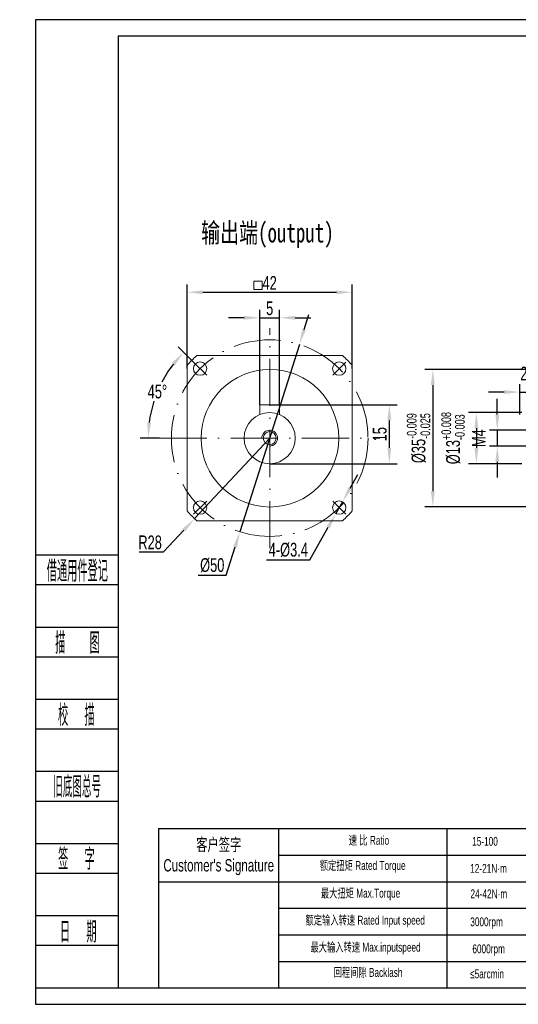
# Model space of a CAD drawing. Header units: millimetres. Extents: x 2071 to 2430, y 79 to 330.
# Tile 1 of 4: x 2071 to 2198, y 79 to 330. Entities that reach past the tile are written whole.
import ezdxf
from ezdxf.enums import TextEntityAlignment as Align

# ---------------------------------------------------------------- set-up
doc = ezdxf.new("R2010")
doc.units = ezdxf.units.MM
doc.linetypes.add('ACAD_ISO10W100', pattern=[18, 12, -3, 0, -3])
for name, color, linetype in [('2细线层', 4, 'Continuous'), ('6文字层', 3, 'Continuous'), ('7标注层', 4, 'Continuous'), ('图框_外框线', 7, 'Continuous')]:
    doc.layers.add(name, color=color, linetype=linetype)
for name, color, linetype, lineweight in [('SLD-0', 7, 'Continuous', 18), ('中心线层', 7, 'ACAD_ISO10W100', 20), ('尺寸线层', 3, 'Continuous', 18), ('细实线层', 7, 'Continuous', 18)]:
    doc.layers.add(name, color=color, linetype=linetype, lineweight=lineweight)
doc.styles.add('PC_TEXTSTYLE', font='ISOCP.SHX', dxfattribs={"width": 0.707, "bigfont": 'GBCBIG.SHX'})
doc.styles.add('标准', font='arial.ttf', dxfattribs={"width": 0.667})
doc.dimstyles.new('标准', dxfattribs={"dimtxt": 3.5, "dimasz": 4, "dimexe": 2, "dimexo": 0, "dimtad": 1, "dimdsep": 46, "dimtxsty": '标准', "dimblk": '_CAXARROW', "dimcen": 0, "dimdle": 6, "dimazin": 2, "dimtfac": 0.707107, "dimtdec": 3, "dimtmove": 2, "dimatfit": 3, "dimfxl": 0, "dimfrac": 2, "dimtolj": 1, "dimtzin": 0, "dimarcsym": 0})

# ---------------------------------------------------------------- blocks, each defined once
blk = doc.blocks.new('_CAXARROW')
blk.add_hatch(color=0).paths.add_polyline_path([(0, 0), (-1, 0.125), (-1, -0.125)], flags=0)
blk = doc.blocks.new('*D9')
at = {"layer": 'Defpoints', "color": 0}
for p in [(2142.46, 246.94), (2127.36, 199.27)]:
    blk.add_point(p, dxfattribs=at)
at = {"layer": '尺寸线层', "color": 0, "linetype": 'Continuous', "lineweight": -2}
for p, q in [((2143.67, 250.75), (2144.87, 254.56)), ((2142.46, 246.94), (2127.36, 199.27)), ((2123.87, 188.24), (2126.16, 195.46)), ((2116.75, 188.24), (2123.87, 188.24))]:
    blk.add_line(p, q, dxfattribs=at)
at = {"layer": '尺寸线层', "color": 0, "lineweight": -2, "xscale": 4, "yscale": 4, "zscale": 4}
for p, rotation in [((2142.46, 246.94), 252.4280471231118), ((2127.36, 199.27), 72.42804712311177)]:
    blk.add_blockref('_CAXARROW', p, dxfattribs=dict(at, rotation=rotation))
at = {"layer": '尺寸线层', "color": 0, "insert": (2120.31, 190.75), "char_height": 3.5, "attachment_point": 5, "style": '标准'}
blk.add_mtext('\\A1;%%C50', dxfattribs=at)
blk = doc.blocks.new('*D10')
at = {"layer": 'Defpoints', "color": 0}
for p in [(2134.91, 223.1), (2115.82, 202.62)]:
    blk.add_point(p, dxfattribs=at)
at = {"layer": '尺寸线层', "color": 0, "linetype": 'Continuous', "lineweight": -2}
for p, q in [((2134.91, 223.1), (2115.82, 202.62)), ((2113.09, 199.69), (2107.93, 194.15)), ((2101.72, 194.15), (2107.93, 194.15))]:
    blk.add_line(p, q, dxfattribs=at)
at = {"layer": '尺寸线层', "color": 0, "lineweight": -2, "xscale": 4, "yscale": 4, "zscale": 4, "rotation": 47.01520751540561}
blk.add_blockref('_CAXARROW', (2115.82, 202.62), dxfattribs=at)
at = {"layer": '尺寸线层', "color": 0, "insert": (2104.51, 196.56), "char_height": 3.5, "attachment_point": 5, "style": '标准'}
blk.add_mtext('\\A1;R28', dxfattribs=at)
blk = doc.blocks.new('*D11')
at = {"layer": 'Defpoints', "color": 0}
for p in [(2115.57, 242.44), (2118.9, 239.12), (2106.36, 234.93), (2106.91, 223.1), (2162.91, 223.1)]:
    blk.add_point(p, dxfattribs=at)
at = {"layer": '尺寸线层', "color": 0, "linetype": 'Continuous', "lineweight": -2}
for p, q in [((2115.57, 242.44), (2111.65, 246.37)), ((2106.91, 223.1), (2102.01, 223.1))]:
    blk.add_line(p, q, dxfattribs=at)
for start, end in [(142.4217, 152.5802), (162.2502, 172.5783)]:
    blk.add_arc((2134.91, 223.1), 30.9, start, end, dxfattribs=at)
at = {"layer": '尺寸线层', "color": 0, "lineweight": -2, "xscale": 4, "yscale": 4, "zscale": 4}
for p, rotation in [((2113.06, 244.95), 48.71086342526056), ((2104.01, 223.1), 266.2891365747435)]:
    blk.add_blockref('_CAXARROW', p, dxfattribs=dict(at, rotation=rotation))
at = {"layer": '尺寸线层', "color": 0, "insert": (2106.36, 234.93), "char_height": 3.5, "attachment_point": 5, "style": '标准'}
blk.add_mtext('\\A1;45%%d', dxfattribs=at)
blk = doc.blocks.new('*D12')
at = {"layer": 'Defpoints', "color": 0}
for p in [(2153.42, 206.91), (2151.76, 203.94)]:
    blk.add_point(p, dxfattribs=at)
at = {"layer": '尺寸线层', "color": 0, "linetype": 'Continuous', "lineweight": -2}
for p, q in [((2155.37, 210.4), (2157.33, 213.89)), ((2153.42, 206.91), (2151.76, 203.94)), ((2145.16, 192.15), (2149.8, 200.45)), ((2134.13, 192.15), (2145.16, 192.15))]:
    blk.add_line(p, q, dxfattribs=at)
at = {"layer": '尺寸线层', "color": 0, "lineweight": -2, "xscale": 4, "yscale": 4, "zscale": 4}
for p, rotation in [((2153.42, 206.91), 240.7450375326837), ((2151.76, 203.94), 60.74503753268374)]:
    blk.add_blockref('_CAXARROW', p, dxfattribs=dict(at, rotation=rotation))
at = {"layer": '尺寸线层', "color": 0, "insert": (2139.65, 194.66), "char_height": 3.5, "attachment_point": 5, "style": '标准'}
blk.add_mtext('\\A1;4-%%C3.4', dxfattribs=at)
blk = doc.blocks.new('*D13')
at = {"layer": 'Defpoints', "color": 0}
for p in [(2155.91, 260.21), (2113.91, 240.86), (2155.91, 240.86)]:
    blk.add_point(p, dxfattribs=at)
at = {"layer": '尺寸线层', "color": 0, "linetype": 'Continuous', "lineweight": -2}
for p, q in [((2113.91, 240.86), (2113.91, 262.21)), ((2155.91, 240.86), (2155.91, 262.21)), ((2117.91, 260.21), (2151.91, 260.21))]:
    blk.add_line(p, q, dxfattribs=at)
at = {"layer": '尺寸线层', "color": 0, "lineweight": -2, "xscale": 4, "yscale": 4, "zscale": 4}
for p, rotation in [((2113.91, 260.21), 180.000075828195), ((2155.91, 260.21), 7.582819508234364e-05)]:
    blk.add_blockref('_CAXARROW', p, dxfattribs=dict(at, rotation=rotation))
at = {"layer": '尺寸线层', "color": 0, "insert": (2134.91, 262.59), "char_height": 3.5, "attachment_point": 5, "rotation": 0.0001, "style": '标准'}
blk.add_mtext('\\A1;42', dxfattribs=at)
blk = doc.blocks.new('*D14')
at = {"layer": 'Defpoints', "color": 0}
for p in [(2134.91, 231.6), (2134.91, 216.6), (2165.33, 216.6)]:
    blk.add_point(p, dxfattribs=at)
at = {"layer": '尺寸线层', "color": 0, "linetype": 'Continuous', "lineweight": -2}
for p, q in [((2134.91, 231.6), (2167.33, 231.6)), ((2165.33, 227.6), (2165.33, 220.6)), ((2134.91, 216.6), (2167.33, 216.6))]:
    blk.add_line(p, q, dxfattribs=at)
at = {"layer": '尺寸线层', "color": 0, "lineweight": -2, "xscale": 4, "yscale": 4, "zscale": 4}
for p, rotation in [((2165.33, 231.6), 90), ((2165.33, 216.6), 270)]:
    blk.add_blockref('_CAXARROW', p, dxfattribs=dict(at, rotation=rotation))
at = {"layer": '尺寸线层', "color": 0, "insert": (2162.91, 224.1), "char_height": 3.5, "attachment_point": 5, "rotation": 90, "style": '标准'}
blk.add_mtext('\\A1;15', dxfattribs=at)
blk = doc.blocks.new('*D15')
at = {"layer": 'Defpoints', "color": 0}
for p in [(2137.41, 253.72), (2132.41, 231.6), (2137.41, 231.6)]:
    blk.add_point(p, dxfattribs=at)
at = {"layer": '尺寸线层', "color": 0, "linetype": 'Continuous', "lineweight": -2}
for p, q in [((2132.41, 231.6), (2132.41, 255.72)), ((2137.41, 231.6), (2137.41, 255.72)), ((2128.41, 253.72), (2124.41, 253.72)), ((2132.41, 253.72), (2137.41, 253.72)), ((2141.41, 253.72), (2145.41, 253.72))]:
    blk.add_line(p, q, dxfattribs=at)
at = {"layer": '尺寸线层', "color": 0, "lineweight": -2, "xscale": 4, "yscale": 4, "zscale": 4}
blk.add_blockref('_CAXARROW', (2132.41, 253.72), dxfattribs=at)
at = {"layer": '尺寸线层', "color": 0, "lineweight": -2, "xscale": 4, "yscale": 4, "zscale": 4, "rotation": 180}
blk.add_blockref('_CAXARROW', (2137.41, 253.72), dxfattribs=at)
at = {"layer": '尺寸线层', "color": 0, "insert": (2134.91, 256.12), "char_height": 3.5, "attachment_point": 5, "style": '标准'}
blk.add_mtext('\\A1;5', dxfattribs=at)
blk = doc.blocks.new('*D30')
at = {"layer": 'Defpoints', "color": 0}
for p in [(2219.53, 240.6), (2176.39, 205.6), (2219.53, 205.6)]:
    blk.add_point(p, dxfattribs=at)
at = {"layer": '尺寸线层', "color": 0, "linetype": 'Continuous', "lineweight": -2}
for p, q in [((2219.53, 240.6), (2174.39, 240.6)), ((2176.39, 236.6), (2176.39, 209.6)), ((2219.53, 205.6), (2174.39, 205.6))]:
    blk.add_line(p, q, dxfattribs=at)
at = {"layer": '尺寸线层', "color": 0, "lineweight": -2, "xscale": 4, "yscale": 4, "zscale": 4}
for p, rotation in [((2176.39, 240.6), 90), ((2176.39, 205.6), 270)]:
    blk.add_blockref('_CAXARROW', p, dxfattribs=dict(at, rotation=rotation))
at = {"layer": '尺寸线层', "color": 0, "insert": (2172.75, 223.1), "char_height": 3.5, "attachment_point": 5, "rotation": 90, "style": '标准'}
blk.add_mtext('\\A1;%%C35{\\H2.474874;\\S-0.009^ -0.025;}', dxfattribs=at)
blk = doc.blocks.new('*D33')
at = {"layer": 'Defpoints', "color": 0}
for p in [(2199.03, 229.6), (2187.47, 216.6), (2199.03, 216.6)]:
    blk.add_point(p, dxfattribs=at)
at = {"layer": '尺寸线层', "color": 0, "linetype": 'Continuous', "lineweight": -2}
for p, q in [((2199.03, 229.6), (2185.47, 229.6)), ((2187.47, 225.6), (2187.47, 220.6)), ((2199.03, 216.6), (2185.47, 216.6))]:
    blk.add_line(p, q, dxfattribs=at)
at = {"layer": '尺寸线层', "color": 0, "lineweight": -2, "xscale": 4, "yscale": 4, "zscale": 4}
for p, rotation in [((2187.47, 229.6), 90), ((2187.47, 216.6), 270)]:
    blk.add_blockref('_CAXARROW', p, dxfattribs=dict(at, rotation=rotation))
at = {"layer": '尺寸线层', "color": 0, "insert": (2181.53, 223.1), "char_height": 3.5, "attachment_point": 5, "rotation": 90, "style": '标准'}
blk.add_mtext('\\A1;%%C13{\\H2.474874;\\S+0.008^ -0.003;}', dxfattribs=at)
blk = doc.blocks.new('*D34')
at = {"layer": 'Defpoints', "color": 0}
for p in [(2208.53, 225.1), (2192.78, 221.1), (2208.53, 221.1)]:
    blk.add_point(p, dxfattribs=at)
at = {"layer": '尺寸线层', "color": 0, "linetype": 'Continuous', "lineweight": -2}
for p, q in [((2192.78, 229.1), (2192.78, 233.1)), ((2208.53, 225.1), (2190.78, 225.1)), ((2192.78, 225.1), (2192.78, 221.1)), ((2208.53, 221.1), (2190.78, 221.1)), ((2192.78, 217.1), (2192.78, 213.1))]:
    blk.add_line(p, q, dxfattribs=at)
at = {"layer": '尺寸线层', "color": 0, "lineweight": -2, "xscale": 4, "yscale": 4, "zscale": 4}
for p, rotation in [((2192.78, 225.1), 270), ((2192.78, 221.1), 90)]:
    blk.add_blockref('_CAXARROW', p, dxfattribs=dict(at, rotation=rotation))
at = {"layer": '尺寸线层', "color": 0, "insert": (2188.09, 223.1), "char_height": 3.5, "attachment_point": 5, "rotation": 90, "style": '标准'}
blk.add_mtext('\\A1;M4', dxfattribs=at)
blk = doc.blocks.new('*D35')
at = {"layer": 'Defpoints', "color": 0}
for p in [(2200.53, 234.83), (2200.53, 231.6), (2198.53, 229.1)]:
    blk.add_point(p, dxfattribs=at)
at = {"layer": '尺寸线层', "color": 0, "linetype": 'Continuous', "lineweight": -2}
for p, q in [((2198.53, 229.1), (2198.53, 236.83)), ((2200.53, 231.6), (2200.53, 236.83)), ((2194.53, 234.83), (2190.53, 234.83)), ((2198.53, 234.83), (2200.53, 234.83)), ((2204.53, 234.83), (2208.53, 234.83))]:
    blk.add_line(p, q, dxfattribs=at)
at = {"layer": '尺寸线层', "color": 0, "lineweight": -2, "xscale": 4, "yscale": 4, "zscale": 4}
blk.add_blockref('_CAXARROW', (2198.53, 234.83), dxfattribs=at)
at = {"layer": '尺寸线层', "color": 0, "lineweight": -2, "xscale": 4, "yscale": 4, "zscale": 4, "rotation": 180}
blk.add_blockref('_CAXARROW', (2200.53, 234.83), dxfattribs=at)
at = {"layer": '尺寸线层', "color": 0, "insert": (2199.53, 239.53), "char_height": 3.5, "attachment_point": 5, "style": '标准'}
blk.add_mtext('\\A1;2', dxfattribs=at)

msp = doc.modelspace()

# ---------------------------------------------------------------- linework, layer by layer
for p, q in [((2137.18, 123.767), (2137.18, 83.276)), ((2179.918, 123.767), (2179.918, 83.276)), ((2137.18, 96.748), (2425.357, 96.748))]:
    msp.add_line(p, q)
at = {"layer": '2细线层'}
for p, q in [((2075.385, 193.394), (2096.431, 193.394)), ((2075.385, 185.837), (2096.431, 185.837)), ((2075.385, 175.042), (2096.431, 175.042)), ((2075.385, 167.485), (2096.431, 167.485)), ((2075.385, 156.69), (2096.431, 156.69)), ((2075.385, 149.134), (2096.431, 149.134)), ((2075.385, 138.338), (2096.431, 138.338)), ((2075.385, 130.782), (2096.431, 130.782)), ((2075.385, 119.987), (2096.431, 119.987)), ((2075.385, 112.43), (2096.431, 112.43)), ((2075.385, 101.635), (2096.431, 101.635)), ((2075.385, 94.078), (2096.431, 94.078)), ((2075.385, 83.283), (2096.431, 83.283))]:
    msp.add_line(p, q, dxfattribs=at)
at = {"layer": '7标注层', "color": 0}
msp.add_line((2106.636, 123.767), (2106.636, 83.283), dxfattribs=at)
at = {"layer": '中心线层'}
for p, q in [((2134.912, 195.102), (2134.912, 251.102)), ((2115.572, 242.441), (2118.896, 239.118)), ((2154.251, 242.441), (2150.928, 239.118)), ((2106.912, 223.102), (2162.912, 223.102)), ((2115.572, 203.763), (2118.896, 207.086)), ((2154.251, 203.763), (2150.928, 207.086))]:
    msp.add_line(p, q, dxfattribs=at)
msp.add_circle((2134.912, 223.102), 25, dxfattribs=at)
at = {"layer": '图框_外框线'}
for p, q in [((2106.636, 123.767), (2425.357, 123.767)), ((2137.18, 117.012), (2316.307, 117.012)), ((2106.636, 110.257), (2425.357, 110.257)), ((2137.18, 103.503), (2425.357, 103.503)), ((2137.18, 89.993), (2425.357, 89.993))]:
    msp.add_line(p, q, dxfattribs=at)
at = {"layer": '图框_外框线', "color": 3}
msp.add_lwpolyline([(2075.346, 79.066), (2429.574, 79.066), (2429.574, 329.556), (2075.346, 329.556)], close=True, dxfattribs=at)
at = {"layer": '图框_外框线', "color": 3, "lineweight": 25}
msp.add_lwpolyline([(2096.431, 83.283), (2425.357, 83.283), (2425.357, 325.339), (2096.431, 325.339)], close=True, dxfattribs=at)
at = {"layer": '尺寸线层'}
msp.add_lwpolyline([(2130.901, 263.052), (2130.901, 260.898), (2133.041, 260.898), (2133.041, 263.052)], close=True, dxfattribs=at)
at = {"layer": '细实线层'}
for p, q in [((2116.391, 244.102), (2153.432, 244.102)), ((2113.912, 241.622), (2113.912, 204.582)), ((2155.912, 241.622), (2155.912, 204.582)), ((2132.412, 231.626), (2132.412, 229.102)), ((2137.412, 231.602), (2132.412, 231.602)), ((2137.412, 231.626), (2137.412, 229.102)), ((2116.391, 202.102), (2153.432, 202.102))]:
    msp.add_line(p, q, dxfattribs=at)
for centre, radius in [((2117.234, 240.78), 1.7), ((2134.968, 223.078), 17.5), ((2152.589, 240.78), 1.7), ((2134.912, 223.102), 6.5), ((2134.912, 223.102), 1.65), ((2134.912, 223.102), 1.65), ((2117.234, 205.424), 1.7), ((2152.589, 205.424), 1.7)]:
    msp.add_circle(centre, radius, dxfattribs=at)
for radius, start, end in [(28, 131.40962, 138.59038), (28, 41.40962, 48.59038), (2, 270, 180), (2, 270, 180), (28, 221.40962, 228.59038), (28, 311.40962, 318.59038)]:
    msp.add_arc((2134.912, 223.102), radius, start, end, dxfattribs=at)

# ---------------------------------------------------------------- texts
at = {"layer": '6文字层', "color": 3, "style": 'PC_TEXTSTYLE'}
for s, width, p in [('借通用件登记', 0.667, (2086.015, 189.522)), ('描   图', 0.6667, (2086.048, 171.216)), ('校  描', 0.667, (2085.757, 152.888)), ('旧底图总号', 0.6, (2085.968, 134.654)), ('签  字', 0.667, (2085.78, 116.303)), ('日  期', 0.667, (2086.254, 97.684))]:
    msp.add_text(s, height=5.3976, dxfattribs=dict(at, width=width)).set_placement(p, align=Align.MIDDLE)
at = {"layer": '7标注层', "color": 0, "insert": (2117.493, 277.879), "char_height": 5, "attachment_point": 1, "style": 'PC_TEXTSTYLE'}
msp.add_mtext_dynamic_manual_height_columns('{\\fSimHei|b0|i0|c134|p2;输出端(output)}', width=57.28332, gutter_width=25, heights=[-6.854], dxfattribs=at)
at = {"layer": 'SLD-0', "color": 1, "attachment_point": 2, "style": '标准'}
for s, insert, char_height, width in [("客户签字\\PCustomer's Signature", (2121.961, 121.267), 3.15218, 39.21344), ('速 比 Ratio', (2160.151, 121.909), 2.2516, 18.39727), ('15-100', (2189.658, 121.649), 2.2516, 9.57315), ('额定扭矩 Rated Torque', (2158.568, 115.504), 2.25156, 39.97578), ('12-21N·m', (2190.551, 114.766), 2.2516, 18.6488), ('最大扭矩 Max.Torque', (2158.014, 108.466), 2.25156, 26.57739), ('24-42N·m', (2190.631, 108.298), 2.2516, 22.39276), ('额定输入转速 Rated Input speed', (2159.201, 101.587), 2.25156, 35.33447), ('3000rpm', (2190.048, 101.177), 2.2516, 15.51414), ('最大输入转速 Max.inputspeed ', (2159.28, 94.707), 2.25156, 35.53859), ('6000rpm', (2190.585, 94.302), 2.2516, 49.23212), ('回程间隙 Backlash', (2159.913, 88.302), 2.25156, 28.81621), ('≤5arcmin ', (2190.173, 87.929), 2.2516, 17.32007)]:
    msp.add_mtext(s, dxfattribs=dict(at, insert=insert, char_height=char_height, width=width))

# ---------------------------------------------------------------- dimensions: what is measured, and where the dimension line sits
at = {"layer": '尺寸线层'}
for base, p1, p2, angle, override, picture, middle in [((2155.912, 260.211), (2113.912, 240.857), (2155.912, 240.857), 0.00008, {"dimsah": 1, "dimtfac": 1, "dimtfill": 1, "dimtzin": 0}, '*D13', (2134.912, 262.593)), ((2176.385, 205.602), (2219.533, 240.602), (2219.533, 205.602), 270, {"dimpost": '%%C<>', "dimsah": 1, "dimtol": 1, "dimtp": -0.009, "dimtm": 0.025, "dimtfill": 1, "dimtzin": 0}, '*D30', (2172.75, 223.102)), ((2187.474, 216.602), (2199.033, 229.602), (2199.033, 216.602), 270, {"dimpost": '%%C<>', "dimsah": 1, "dimtol": 1, "dimtp": 0.008, "dimtm": 0.003, "dimtfill": 1, "dimtzin": 0}, '*D33', (2181.525, 223.102)), ((2192.776, 221.102), (2208.533, 225.102), (2208.533, 221.102), 270, {"dimpost": 'M<>', "dimsah": 1, "dimtfac": 1, "dimtfill": 1, "dimtzin": 0}, '*D34', (2188.088, 223.102)), ((2165.327, 216.602), (2134.912, 231.602), (2134.912, 216.602), 270, {"dimsah": 1, "dimtfill": 1, "dimtzin": 0}, '*D14', (2162.915, 224.102))]:
    dim = msp.add_linear_dim(base=base, p1=p1, p2=p2, angle=angle, dimstyle='标准', override=override, dxfattribs=at)
    dim.commit()
    dim.dimension.update_dxf_attribs({"geometry": picture, "text_midpoint": middle})
for base, p1, p2, picture, middle in [((2137.412, 253.719), (2132.412, 231.602), (2137.412, 231.602), '*D15', (2134.912, 256.124)), ((2200.533, 234.832), (2198.533, 229.102), (2200.533, 231.602), '*D35', (2199.533, 239.526))]:
    dim = msp.add_linear_dim(base=base, p1=p1, p2=p2, dimstyle='标准', override={"dimsah": 1, "dimtfill": 1, "dimtzin": 0}, dxfattribs=at)
    dim.commit()
    dim.dimension.update_dxf_attribs({"geometry": picture, "text_midpoint": middle})
for p1, p2, override, picture, middle in [((2142.459, 246.935), (2127.364, 199.268), {"dimtoh": 1, "dimpost": '%%C<>', "dimsah": 1, "dimtmove": 1, "dimtfill": 1, "dimtzin": 0}, '*D9', (2123.873, 188.245)), ((2153.42, 206.907), (2151.759, 203.941), {"dimtoh": 1, "dimpost": '4-%%C<>', "dimsah": 1, "dimtfac": 1, "dimtmove": 1, "dimtfill": 1, "dimtzin": 0}, '*D12', (2145.156, 192.154))]:
    dim = msp.add_diameter_dim_2p(p1=p1, p2=p2, dimstyle='标准', override=override, dxfattribs=at)
    dim.commit()
    dim.dimension.update_dxf_attribs({"geometry": picture, "text_midpoint": middle, "dimtype": 163})
dim = msp.add_angular_dim_2l(base=(2106.3624, 234.9275), line1=((2115.5724, 242.4413), (2118.8958, 239.1179)), line2=((2106.9117, 223.1019), (2162.9117, 223.1019)), dimstyle='标准', override={"dimtad": 0, "dimtih": 1, "dimtoh": 1, "dimsah": 1, "dimtfill": 1, "dimtzin": 0}, dxfattribs=at)
dim.commit()
dim.dimension.update_dxf_attribs({"geometry": '*D11', "text_midpoint": (2106.3624, 234.9275)})
dim = msp.add_radius_dim(center=(2134.912, 223.102), mpoint=(2115.821, 202.619), dimstyle='标准', override={"dimtoh": 1, "dimpost": 'R<>', "dimsah": 1, "dimtmove": 1, "dimtfill": 1, "dimtzin": 0}, dxfattribs=at)
dim.commit()
dim.dimension.update_dxf_attribs({"geometry": '*D10', "text_midpoint": (2104.513, 196.564)})

doc.saveas('drawing.dxf')
